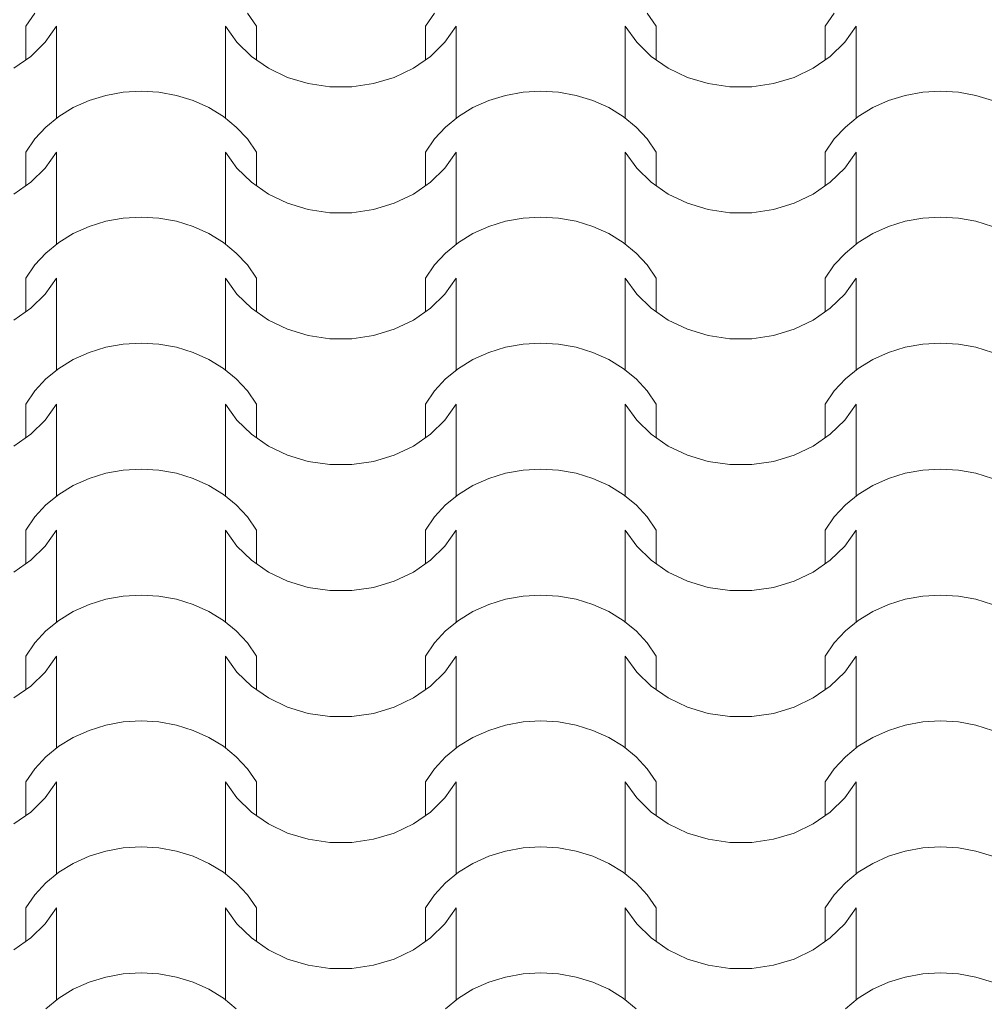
# Model space of a CAD drawing. Extents: x -631805 to -376315, y -40155 to 84873.
# Tile 244 of 256: x -488462 to -487481, y 70285 to 71286. Entities that reach past the tile are written whole.
import ezdxf

# ---------------------------------------------------------------- set-up
doc = ezdxf.new("R2010")
doc.units = 0
doc.header["$MEASUREMENT"] = 0
doc.linetypes.add('Dashed', pattern=[564.444447, 282.222223, -282.222223])
doc.layers.add('arch wypelnienia_Nr_Pióra__102', color=252, linetype='Continuous', lineweight=9)

# ---------------------------------------------------------------- blocks, each defined once
blk = doc.blocks.new('*X885')
at = {"layer": 'arch wypelnienia_Nr_Pióra__102', "linetype": 'Continuous'}
for p, q in [((-490144.6, 135765.4), (-490153.8, 135752.1)), ((-489919.2, 135752.1), (-489928.4, 135765.4)), ((-489738.2, 135765.4), (-489747.4, 135752.1)), ((-489512.8, 135752.1), (-489522, 135765.4)), ((-489331.8, 135765.4), (-489341, 135752.1)), ((-490153.8, 135717.9), (-490153.8, 135752.1)), ((-490134, 135735.8), (-490122.4, 135752.1)), ((-490122.4, 135677.7), (-490122.4, 135752.1)), ((-489950.6, 135677.7), (-489950.6, 135752.1)), ((-489950.6, 135752.1), (-489939, 135735.8)), ((-489919.2, 135717.9), (-489919.2, 135752.1)), ((-489747.4, 135717.9), (-489747.4, 135752.1)), ((-489727.6, 135735.8), (-489716, 135752.1)), ((-489716, 135677.7), (-489716, 135752.1)), ((-489544.2, 135677.7), (-489544.2, 135752.1)), ((-489544.2, 135752.1), (-489532.6, 135735.8)), ((-489512.8, 135717.9), (-489512.8, 135752.1)), ((-489341, 135717.9), (-489341, 135752.1)), ((-489321.2, 135735.8), (-489309.6, 135752.1)), ((-489309.6, 135677.7), (-489309.6, 135752.1)), ((-490148.7, 135721.4), (-490134, 135735.8)), ((-490122.4, 135658.6), (-490122.4, 135733)), ((-489950.6, 135658.6), (-489950.6, 135733)), ((-489939, 135735.8), (-489924.3, 135721.4)), ((-489742.3, 135721.4), (-489727.6, 135735.8)), ((-489716, 135658.6), (-489716, 135733)), ((-489544.2, 135658.6), (-489544.2, 135733)), ((-489532.6, 135735.8), (-489517.9, 135721.4)), ((-489335.9, 135721.4), (-489321.2, 135735.8)), ((-489309.6, 135658.6), (-489309.6, 135733)), ((-490166, 135709.4), (-490148.7, 135721.4)), ((-489924.3, 135721.4), (-489907, 135709.4)), ((-489759.6, 135709.4), (-489742.3, 135721.4)), ((-489517.9, 135721.4), (-489500.6, 135709.4)), ((-489353.2, 135709.4), (-489335.9, 135721.4)), ((-489907, 135709.4), (-489887.5, 135700.1)), ((-489779.1, 135700.1), (-489759.6, 135709.4)), ((-489500.6, 135709.4), (-489481.1, 135700.1)), ((-489372.7, 135700.1), (-489353.2, 135709.4)), ((-489887.5, 135700.1), (-489866.5, 135693.7)), ((-489800.1, 135693.7), (-489779.1, 135700.1)), ((-489481.1, 135700.1), (-489460.1, 135693.7)), ((-489393.7, 135693.7), (-489372.7, 135700.1)), ((-489866.5, 135693.7), (-489844.5, 135690.5)), ((-489844.5, 135690.5), (-489833.3, 135690.5)), ((-489833.3, 135690.5), (-489822.1, 135690.5)), ((-489822.1, 135690.5), (-489800.1, 135693.7)), ((-489460.1, 135693.7), (-489438.1, 135690.5)), ((-489438.1, 135690.5), (-489426.9, 135690.5)), ((-489426.9, 135690.5), (-489415.7, 135690.5)), ((-489415.7, 135690.5), (-489393.7, 135693.7)), ((-490072.4, 135681.7), (-490089.4, 135676.5)), ((-490054.6, 135684.9), (-490072.4, 135681.7)), ((-490036.5, 135686), (-490054.6, 135684.9)), ((-490018.4, 135684.9), (-490036.5, 135686)), ((-490000.6, 135681.7), (-490018.4, 135684.9)), ((-489983.6, 135676.5), (-490000.6, 135681.7)), ((-489666, 135681.7), (-489683, 135676.5)), ((-489648.2, 135684.9), (-489666, 135681.7)), ((-489630.1, 135686), (-489648.2, 135684.9)), ((-489612, 135684.9), (-489630.1, 135686)), ((-489594.2, 135681.7), (-489612, 135684.9)), ((-489577.2, 135676.5), (-489594.2, 135681.7)), ((-489259.6, 135681.7), (-489276.6, 135676.5)), ((-489241.8, 135684.9), (-489259.6, 135681.7)), ((-489223.7, 135686), (-489241.8, 135684.9)), ((-489205.6, 135684.9), (-489223.7, 135686)), ((-489187.8, 135681.7), (-489205.6, 135684.9)), ((-489170.8, 135676.5), (-489187.8, 135681.7)), ((-490105.5, 135669.3), (-490120.2, 135660.2)), ((-490089.4, 135676.5), (-490105.5, 135669.3)), ((-489967.5, 135669.3), (-489983.6, 135676.5)), ((-489952.8, 135660.2), (-489967.5, 135669.3)), ((-489699.1, 135669.3), (-489713.8, 135660.2)), ((-489683, 135676.5), (-489699.1, 135669.3)), ((-489561.1, 135669.3), (-489577.2, 135676.5)), ((-489546.4, 135660.2), (-489561.1, 135669.3)), ((-489292.7, 135669.3), (-489307.4, 135660.2)), ((-489276.6, 135676.5), (-489292.7, 135669.3)), ((-490120.2, 135660.2), (-490133.3, 135649.5)), ((-489939.7, 135649.5), (-489952.8, 135660.2)), ((-489713.8, 135660.2), (-489726.9, 135649.5)), ((-489533.3, 135649.5), (-489546.4, 135660.2)), ((-489307.4, 135660.2), (-489320.5, 135649.5)), ((-490133.3, 135649.5), (-490144.6, 135637.4)), ((-489928.4, 135637.4), (-489939.7, 135649.5)), ((-489726.9, 135649.5), (-489738.2, 135637.4)), ((-489522, 135637.4), (-489533.3, 135649.5)), ((-489320.5, 135649.5), (-489331.8, 135637.4)), ((-490144.6, 135637.4), (-490153.8, 135624)), ((-489919.2, 135624), (-489928.4, 135637.4)), ((-489738.2, 135637.4), (-489747.4, 135624)), ((-489512.8, 135624), (-489522, 135637.4)), ((-489331.8, 135637.4), (-489341, 135624)), ((-490153.8, 135589.8), (-490153.8, 135624)), ((-490134, 135607.7), (-490122.4, 135624)), ((-490122.4, 135549.6), (-490122.4, 135624)), ((-489950.6, 135549.6), (-489950.6, 135624)), ((-489950.6, 135624), (-489939, 135607.7)), ((-489919.2, 135589.8), (-489919.2, 135624)), ((-489747.4, 135589.8), (-489747.4, 135624)), ((-489727.6, 135607.7), (-489716, 135624)), ((-489716, 135549.6), (-489716, 135624)), ((-489544.2, 135549.6), (-489544.2, 135624)), ((-489544.2, 135624), (-489532.6, 135607.7)), ((-489512.8, 135589.8), (-489512.8, 135624)), ((-489341, 135589.8), (-489341, 135624)), ((-489321.2, 135607.7), (-489309.6, 135624)), ((-489309.6, 135549.6), (-489309.6, 135624)), ((-490148.7, 135593.4), (-490134, 135607.7)), ((-490122.4, 135530.6), (-490122.4, 135604.9)), ((-489950.6, 135530.6), (-489950.6, 135604.9)), ((-489939, 135607.7), (-489924.3, 135593.4)), ((-489742.3, 135593.4), (-489727.6, 135607.7)), ((-489716, 135530.6), (-489716, 135604.9)), ((-489544.2, 135530.6), (-489544.2, 135604.9)), ((-489532.6, 135607.7), (-489517.9, 135593.4)), ((-489335.9, 135593.4), (-489321.2, 135607.7)), ((-489309.6, 135530.6), (-489309.6, 135604.9)), ((-490166, 135581.4), (-490148.7, 135593.4)), ((-489924.3, 135593.4), (-489907, 135581.4)), ((-489759.6, 135581.4), (-489742.3, 135593.4)), ((-489517.9, 135593.4), (-489500.6, 135581.4)), ((-489353.2, 135581.4), (-489335.9, 135593.4)), ((-489907, 135581.4), (-489887.5, 135572)), ((-489779.1, 135572), (-489759.6, 135581.4)), ((-489500.6, 135581.4), (-489481.1, 135572)), ((-489372.7, 135572), (-489353.2, 135581.4)), ((-489887.5, 135572), (-489866.5, 135565.6)), ((-489800.1, 135565.6), (-489779.1, 135572)), ((-489481.1, 135572), (-489460.1, 135565.6)), ((-489393.7, 135565.6), (-489372.7, 135572)), ((-490036.5, 135557.9), (-490054.6, 135556.9)), ((-490018.4, 135556.9), (-490036.5, 135557.9)), ((-489866.5, 135565.6), (-489844.5, 135562.4)), ((-489844.5, 135562.4), (-489833.3, 135562.4)), ((-489833.3, 135562.4), (-489822.1, 135562.4)), ((-489822.1, 135562.4), (-489800.1, 135565.6)), ((-489630.1, 135557.9), (-489648.2, 135556.9)), ((-489612, 135556.9), (-489630.1, 135557.9)), ((-489460.1, 135565.6), (-489438.1, 135562.4)), ((-489438.1, 135562.4), (-489426.9, 135562.4)), ((-489426.9, 135562.4), (-489415.7, 135562.4)), ((-489415.7, 135562.4), (-489393.7, 135565.6)), ((-489223.7, 135557.9), (-489241.8, 135556.9)), ((-489205.6, 135556.9), (-489223.7, 135557.9)), ((-490089.4, 135548.4), (-490105.5, 135541.2)), ((-490072.4, 135553.7), (-490089.4, 135548.4)), ((-490054.6, 135556.9), (-490072.4, 135553.7)), ((-490000.6, 135553.7), (-490018.4, 135556.9)), ((-489983.6, 135548.4), (-490000.6, 135553.7)), ((-489967.5, 135541.2), (-489983.6, 135548.4)), ((-489683, 135548.4), (-489699.1, 135541.2)), ((-489666, 135553.7), (-489683, 135548.4)), ((-489648.2, 135556.9), (-489666, 135553.7)), ((-489594.2, 135553.7), (-489612, 135556.9)), ((-489577.2, 135548.4), (-489594.2, 135553.7)), ((-489561.1, 135541.2), (-489577.2, 135548.4)), ((-489276.6, 135548.4), (-489292.7, 135541.2)), ((-489259.6, 135553.7), (-489276.6, 135548.4)), ((-489241.8, 135556.9), (-489259.6, 135553.7)), ((-489187.8, 135553.7), (-489205.6, 135556.9)), ((-489170.8, 135548.4), (-489187.8, 135553.7)), ((-490105.5, 135541.2), (-490120.2, 135532.1)), ((-489952.8, 135532.1), (-489967.5, 135541.2)), ((-489699.1, 135541.2), (-489713.8, 135532.1)), ((-489546.4, 135532.1), (-489561.1, 135541.2)), ((-489292.7, 135541.2), (-489307.4, 135532.1)), ((-490120.2, 135532.1), (-490133.3, 135521.4)), ((-489939.7, 135521.4), (-489952.8, 135532.1)), ((-489713.8, 135532.1), (-489726.9, 135521.4)), ((-489533.3, 135521.4), (-489546.4, 135532.1)), ((-489307.4, 135532.1), (-489320.5, 135521.4)), ((-490133.3, 135521.4), (-490144.6, 135509.3)), ((-489928.4, 135509.3), (-489939.7, 135521.4)), ((-489726.9, 135521.4), (-489738.2, 135509.3)), ((-489522, 135509.3), (-489533.3, 135521.4)), ((-489320.5, 135521.4), (-489331.8, 135509.3)), ((-490144.6, 135509.3), (-490153.8, 135495.9)), ((-489919.2, 135495.9), (-489928.4, 135509.3)), ((-489738.2, 135509.3), (-489747.4, 135495.9)), ((-489512.8, 135495.9), (-489522, 135509.3)), ((-489331.8, 135509.3), (-489341, 135495.9)), ((-490153.8, 135461.7), (-490153.8, 135495.9)), ((-490134, 135479.7), (-490122.4, 135495.9)), ((-490122.4, 135421.6), (-490122.4, 135495.9)), ((-489950.6, 135421.6), (-489950.6, 135495.9)), ((-489950.6, 135495.9), (-489939, 135479.7)), ((-489919.2, 135461.7), (-489919.2, 135495.9)), ((-489747.4, 135461.7), (-489747.4, 135495.9)), ((-489727.6, 135479.7), (-489716, 135495.9)), ((-489716, 135421.6), (-489716, 135495.9)), ((-489544.2, 135421.6), (-489544.2, 135495.9)), ((-489544.2, 135495.9), (-489532.6, 135479.7)), ((-489512.8, 135461.7), (-489512.8, 135495.9)), ((-489341, 135461.7), (-489341, 135495.9)), ((-489321.2, 135479.7), (-489309.6, 135495.9)), ((-489309.6, 135421.6), (-489309.6, 135495.9)), ((-490148.7, 135465.3), (-490134, 135479.7)), ((-489939, 135479.7), (-489924.3, 135465.3)), ((-489742.3, 135465.3), (-489727.6, 135479.7)), ((-489532.6, 135479.7), (-489517.9, 135465.3)), ((-489335.9, 135465.3), (-489321.2, 135479.7)), ((-490122.4, 135402.5), (-490122.4, 135476.9)), ((-489950.6, 135402.5), (-489950.6, 135476.9)), ((-489716, 135402.5), (-489716, 135476.9)), ((-489544.2, 135402.5), (-489544.2, 135476.9)), ((-489309.6, 135402.5), (-489309.6, 135476.9)), ((-490166, 135453.3), (-490148.7, 135465.3)), ((-489924.3, 135465.3), (-489907, 135453.3)), ((-489759.6, 135453.3), (-489742.3, 135465.3)), ((-489517.9, 135465.3), (-489500.6, 135453.3)), ((-489353.2, 135453.3), (-489335.9, 135465.3)), ((-489907, 135453.3), (-489887.5, 135443.9)), ((-489779.1, 135443.9), (-489759.6, 135453.3)), ((-489500.6, 135453.3), (-489481.1, 135443.9)), ((-489372.7, 135443.9), (-489353.2, 135453.3)), ((-489887.5, 135443.9), (-489866.5, 135437.6)), ((-489800.1, 135437.6), (-489779.1, 135443.9)), ((-489481.1, 135443.9), (-489460.1, 135437.6)), ((-489393.7, 135437.6), (-489372.7, 135443.9)), ((-490054.6, 135428.8), (-490072.4, 135425.6)), ((-490036.5, 135429.9), (-490054.6, 135428.8)), ((-490018.4, 135428.8), (-490036.5, 135429.9)), ((-490000.6, 135425.6), (-490018.4, 135428.8)), ((-489866.5, 135437.6), (-489844.5, 135434.3)), ((-489844.5, 135434.3), (-489833.3, 135434.3)), ((-489833.3, 135434.3), (-489822.1, 135434.3)), ((-489822.1, 135434.3), (-489800.1, 135437.6)), ((-489648.2, 135428.8), (-489666, 135425.6)), ((-489630.1, 135429.9), (-489648.2, 135428.8)), ((-489612, 135428.8), (-489630.1, 135429.9)), ((-489594.2, 135425.6), (-489612, 135428.8)), ((-489460.1, 135437.6), (-489438.1, 135434.3)), ((-489438.1, 135434.3), (-489426.9, 135434.3)), ((-489426.9, 135434.3), (-489415.7, 135434.3)), ((-489415.7, 135434.3), (-489393.7, 135437.6)), ((-489241.8, 135428.8), (-489259.6, 135425.6)), ((-489223.7, 135429.9), (-489241.8, 135428.8)), ((-489205.6, 135428.8), (-489223.7, 135429.9)), ((-489187.8, 135425.6), (-489205.6, 135428.8)), ((-490089.4, 135420.3), (-490105.5, 135413.1)), ((-490072.4, 135425.6), (-490089.4, 135420.3)), ((-489983.6, 135420.3), (-490000.6, 135425.6)), ((-489967.5, 135413.1), (-489983.6, 135420.3)), ((-489683, 135420.3), (-489699.1, 135413.1)), ((-489666, 135425.6), (-489683, 135420.3)), ((-489577.2, 135420.3), (-489594.2, 135425.6)), ((-489561.1, 135413.1), (-489577.2, 135420.3)), ((-489276.6, 135420.3), (-489292.7, 135413.1)), ((-489259.6, 135425.6), (-489276.6, 135420.3)), ((-489170.8, 135420.3), (-489187.8, 135425.6)), ((-490105.5, 135413.1), (-490120.2, 135404.1)), ((-489952.8, 135404.1), (-489967.5, 135413.1)), ((-489699.1, 135413.1), (-489713.8, 135404.1)), ((-489546.4, 135404.1), (-489561.1, 135413.1)), ((-489292.7, 135413.1), (-489307.4, 135404.1)), ((-490120.2, 135404.1), (-490133.3, 135393.4)), ((-489939.7, 135393.4), (-489952.8, 135404.1)), ((-489713.8, 135404.1), (-489726.9, 135393.4)), ((-489533.3, 135393.4), (-489546.4, 135404.1)), ((-489307.4, 135404.1), (-489320.5, 135393.4)), ((-490133.3, 135393.4), (-490144.6, 135381.2)), ((-489928.4, 135381.2), (-489939.7, 135393.4)), ((-489726.9, 135393.4), (-489738.2, 135381.2)), ((-489522, 135381.2), (-489533.3, 135393.4)), ((-489320.5, 135393.4), (-489331.8, 135381.2)), ((-490144.6, 135381.2), (-490153.8, 135367.9)), ((-489919.2, 135367.9), (-489928.4, 135381.2)), ((-489738.2, 135381.2), (-489747.4, 135367.9)), ((-489512.8, 135367.9), (-489522, 135381.2)), ((-489331.8, 135381.2), (-489341, 135367.9)), ((-490153.8, 135333.7), (-490153.8, 135367.9)), ((-490134, 135351.6), (-490122.4, 135367.9)), ((-490122.4, 135293.5), (-490122.4, 135367.9)), ((-489950.6, 135293.5), (-489950.6, 135367.9)), ((-489950.6, 135367.9), (-489939, 135351.6)), ((-489919.2, 135333.7), (-489919.2, 135367.9)), ((-489747.4, 135333.7), (-489747.4, 135367.9)), ((-489727.6, 135351.6), (-489716, 135367.9)), ((-489716, 135293.5), (-489716, 135367.9)), ((-489544.2, 135293.5), (-489544.2, 135367.9)), ((-489544.2, 135367.9), (-489532.6, 135351.6)), ((-489512.8, 135333.7), (-489512.8, 135367.9)), ((-489341, 135333.7), (-489341, 135367.9)), ((-489321.2, 135351.6), (-489309.6, 135367.9)), ((-489309.6, 135293.5), (-489309.6, 135367.9)), ((-490148.7, 135337.2), (-490134, 135351.6)), ((-490122.4, 135274.4), (-490122.4, 135348.8)), ((-489950.6, 135274.4), (-489950.6, 135348.8)), ((-489939, 135351.6), (-489924.3, 135337.2)), ((-489742.3, 135337.2), (-489727.6, 135351.6)), ((-489716, 135274.4), (-489716, 135348.8)), ((-489544.2, 135274.4), (-489544.2, 135348.8)), ((-489532.6, 135351.6), (-489517.9, 135337.2)), ((-489335.9, 135337.2), (-489321.2, 135351.6)), ((-489309.6, 135274.4), (-489309.6, 135348.8)), ((-490166, 135325.2), (-490148.7, 135337.2)), ((-489924.3, 135337.2), (-489907, 135325.2)), ((-489759.6, 135325.2), (-489742.3, 135337.2)), ((-489517.9, 135337.2), (-489500.6, 135325.2)), ((-489353.2, 135325.2), (-489335.9, 135337.2)), ((-489907, 135325.2), (-489887.5, 135315.9)), ((-489779.1, 135315.9), (-489759.6, 135325.2)), ((-489500.6, 135325.2), (-489481.1, 135315.9)), ((-489372.7, 135315.9), (-489353.2, 135325.2)), ((-489887.5, 135315.9), (-489866.5, 135309.5)), ((-489866.5, 135309.5), (-489844.5, 135306.3)), ((-489822.1, 135306.3), (-489800.1, 135309.5)), ((-489800.1, 135309.5), (-489779.1, 135315.9)), ((-489481.1, 135315.9), (-489460.1, 135309.5)), ((-489460.1, 135309.5), (-489438.1, 135306.3)), ((-489415.7, 135306.3), (-489393.7, 135309.5)), ((-489393.7, 135309.5), (-489372.7, 135315.9)), ((-490054.6, 135300.7), (-490072.4, 135297.5)), ((-490036.5, 135301.8), (-490054.6, 135300.7)), ((-490018.4, 135300.7), (-490036.5, 135301.8)), ((-490000.6, 135297.5), (-490018.4, 135300.7)), ((-489844.5, 135306.3), (-489833.3, 135306.3)), ((-489833.3, 135306.3), (-489822.1, 135306.3)), ((-489648.2, 135300.7), (-489666, 135297.5)), ((-489630.1, 135301.8), (-489648.2, 135300.7)), ((-489612, 135300.7), (-489630.1, 135301.8)), ((-489594.2, 135297.5), (-489612, 135300.7)), ((-489438.1, 135306.3), (-489426.9, 135306.3)), ((-489426.9, 135306.3), (-489415.7, 135306.3)), ((-489241.8, 135300.7), (-489259.6, 135297.5)), ((-489223.7, 135301.8), (-489241.8, 135300.7)), ((-489205.6, 135300.7), (-489223.7, 135301.8)), ((-489187.8, 135297.5), (-489205.6, 135300.7)), ((-490089.4, 135292.3), (-490105.5, 135285)), ((-490072.4, 135297.5), (-490089.4, 135292.3)), ((-489983.6, 135292.3), (-490000.6, 135297.5)), ((-489967.5, 135285), (-489983.6, 135292.3)), ((-489683, 135292.3), (-489699.1, 135285)), ((-489666, 135297.5), (-489683, 135292.3)), ((-489577.2, 135292.3), (-489594.2, 135297.5)), ((-489561.1, 135285), (-489577.2, 135292.3)), ((-489276.6, 135292.3), (-489292.7, 135285)), ((-489259.6, 135297.5), (-489276.6, 135292.3)), ((-489170.8, 135292.3), (-489187.8, 135297.5)), ((-490105.5, 135285), (-490120.2, 135276)), ((-489952.8, 135276), (-489967.5, 135285)), ((-489699.1, 135285), (-489713.8, 135276)), ((-489546.4, 135276), (-489561.1, 135285)), ((-489292.7, 135285), (-489307.4, 135276)), ((-490120.2, 135276), (-490133.3, 135265.3)), ((-489939.7, 135265.3), (-489952.8, 135276)), ((-489713.8, 135276), (-489726.9, 135265.3)), ((-489533.3, 135265.3), (-489546.4, 135276)), ((-489307.4, 135276), (-489320.5, 135265.3)), ((-490133.3, 135265.3), (-490144.6, 135253.2)), ((-489928.4, 135253.2), (-489939.7, 135265.3)), ((-489726.9, 135265.3), (-489738.2, 135253.2)), ((-489522, 135253.2), (-489533.3, 135265.3)), ((-489320.5, 135265.3), (-489331.8, 135253.2)), ((-490144.6, 135253.2), (-490153.8, 135239.8)), ((-489919.2, 135239.8), (-489928.4, 135253.2)), ((-489738.2, 135253.2), (-489747.4, 135239.8)), ((-489512.8, 135239.8), (-489522, 135253.2)), ((-489331.8, 135253.2), (-489341, 135239.8)), ((-490153.8, 135205.6), (-490153.8, 135239.8)), ((-490134, 135223.5), (-490122.4, 135239.8)), ((-490122.4, 135165.4), (-490122.4, 135239.8)), ((-489950.6, 135165.4), (-489950.6, 135239.8)), ((-489950.6, 135239.8), (-489939, 135223.5)), ((-489919.2, 135205.6), (-489919.2, 135239.8)), ((-489747.4, 135205.6), (-489747.4, 135239.8)), ((-489727.6, 135223.5), (-489716, 135239.8)), ((-489716, 135165.4), (-489716, 135239.8)), ((-489544.2, 135165.4), (-489544.2, 135239.8)), ((-489544.2, 135239.8), (-489532.6, 135223.5)), ((-489512.8, 135205.6), (-489512.8, 135239.8)), ((-489341, 135205.6), (-489341, 135239.8)), ((-489321.2, 135223.5), (-489309.6, 135239.8)), ((-489309.6, 135165.4), (-489309.6, 135239.8)), ((-490148.7, 135209.2), (-490134, 135223.5)), ((-490122.4, 135146.4), (-490122.4, 135220.7)), ((-489950.6, 135146.4), (-489950.6, 135220.7)), ((-489939, 135223.5), (-489924.3, 135209.2)), ((-489742.3, 135209.2), (-489727.6, 135223.5)), ((-489716, 135146.4), (-489716, 135220.7)), ((-489544.2, 135146.4), (-489544.2, 135220.7)), ((-489532.6, 135223.5), (-489517.9, 135209.2)), ((-489335.9, 135209.2), (-489321.2, 135223.5)), ((-489309.6, 135146.4), (-489309.6, 135220.7)), ((-490166, 135197.1), (-490148.7, 135209.2)), ((-489924.3, 135209.2), (-489907, 135197.1)), ((-489759.6, 135197.1), (-489742.3, 135209.2)), ((-489517.9, 135209.2), (-489500.6, 135197.1)), ((-489353.2, 135197.1), (-489335.9, 135209.2)), ((-489907, 135197.1), (-489887.5, 135187.8)), ((-489887.5, 135187.8), (-489866.5, 135181.4)), ((-489800.1, 135181.4), (-489779.1, 135187.8)), ((-489779.1, 135187.8), (-489759.6, 135197.1)), ((-489500.6, 135197.1), (-489481.1, 135187.8)), ((-489481.1, 135187.8), (-489460.1, 135181.4)), ((-489393.7, 135181.4), (-489372.7, 135187.8)), ((-489372.7, 135187.8), (-489353.2, 135197.1)), ((-489866.5, 135181.4), (-489844.5, 135178.2)), ((-489844.5, 135178.2), (-489833.3, 135178.2)), ((-489833.3, 135178.2), (-489822.1, 135178.2)), ((-489822.1, 135178.2), (-489800.1, 135181.4)), ((-489460.1, 135181.4), (-489438.1, 135178.2)), ((-489438.1, 135178.2), (-489426.9, 135178.2)), ((-489426.9, 135178.2), (-489415.7, 135178.2)), ((-489415.7, 135178.2), (-489393.7, 135181.4)), ((-490072.4, 135169.5), (-490089.4, 135164.2)), ((-490054.6, 135172.7), (-490072.4, 135169.5)), ((-490036.5, 135173.7), (-490054.6, 135172.7)), ((-490018.4, 135172.7), (-490036.5, 135173.7)), ((-490000.6, 135169.5), (-490018.4, 135172.7)), ((-489983.6, 135164.2), (-490000.6, 135169.5)), ((-489666, 135169.5), (-489683, 135164.2)), ((-489648.2, 135172.7), (-489666, 135169.5)), ((-489630.1, 135173.7), (-489648.2, 135172.7)), ((-489612, 135172.7), (-489630.1, 135173.7)), ((-489594.2, 135169.5), (-489612, 135172.7)), ((-489577.2, 135164.2), (-489594.2, 135169.5)), ((-489259.6, 135169.5), (-489276.6, 135164.2)), ((-489241.8, 135172.7), (-489259.6, 135169.5)), ((-489223.7, 135173.7), (-489241.8, 135172.7)), ((-489205.6, 135172.7), (-489223.7, 135173.7)), ((-489187.8, 135169.5), (-489205.6, 135172.7)), ((-489170.8, 135164.2), (-489187.8, 135169.5)), ((-490089.4, 135164.2), (-490105.5, 135157)), ((-489967.5, 135157), (-489983.6, 135164.2)), ((-489683, 135164.2), (-489699.1, 135157)), ((-489561.1, 135157), (-489577.2, 135164.2)), ((-489276.6, 135164.2), (-489292.7, 135157)), ((-490120.2, 135147.9), (-490133.3, 135137.2)), ((-490105.5, 135157), (-490120.2, 135147.9)), ((-489952.8, 135147.9), (-489967.5, 135157)), ((-489939.7, 135137.2), (-489952.8, 135147.9)), ((-489713.8, 135147.9), (-489726.9, 135137.2)), ((-489699.1, 135157), (-489713.8, 135147.9)), ((-489546.4, 135147.9), (-489561.1, 135157)), ((-489533.3, 135137.2), (-489546.4, 135147.9)), ((-489307.4, 135147.9), (-489320.5, 135137.2)), ((-489292.7, 135157), (-489307.4, 135147.9)), ((-490133.3, 135137.2), (-490144.6, 135125.1)), ((-489928.4, 135125.1), (-489939.7, 135137.2)), ((-489726.9, 135137.2), (-489738.2, 135125.1)), ((-489522, 135125.1), (-489533.3, 135137.2)), ((-489320.5, 135137.2), (-489331.8, 135125.1)), ((-490144.6, 135125.1), (-490153.8, 135111.7)), ((-489919.2, 135111.7), (-489928.4, 135125.1)), ((-489738.2, 135125.1), (-489747.4, 135111.7)), ((-489512.8, 135111.7), (-489522, 135125.1)), ((-489331.8, 135125.1), (-489341, 135111.7)), ((-490153.8, 135077.5), (-490153.8, 135111.7)), ((-490134, 135095.4), (-490122.4, 135111.7)), ((-490122.4, 135037.4), (-490122.4, 135111.7)), ((-489950.6, 135037.4), (-489950.6, 135111.7)), ((-489950.6, 135111.7), (-489939, 135095.4)), ((-489919.2, 135077.5), (-489919.2, 135111.7)), ((-489747.4, 135077.5), (-489747.4, 135111.7)), ((-489727.6, 135095.4), (-489716, 135111.7)), ((-489716, 135037.4), (-489716, 135111.7)), ((-489544.2, 135037.4), (-489544.2, 135111.7)), ((-489544.2, 135111.7), (-489532.6, 135095.4)), ((-489512.8, 135077.5), (-489512.8, 135111.7)), ((-489341, 135077.5), (-489341, 135111.7)), ((-489321.2, 135095.4), (-489309.6, 135111.7)), ((-489309.6, 135037.4), (-489309.6, 135111.7)), ((-490148.7, 135081.1), (-490134, 135095.4)), ((-490122.4, 135018.3), (-490122.4, 135092.7)), ((-489950.6, 135018.3), (-489950.6, 135092.7)), ((-489939, 135095.4), (-489924.3, 135081.1)), ((-489742.3, 135081.1), (-489727.6, 135095.4)), ((-489716, 135018.3), (-489716, 135092.7)), ((-489544.2, 135018.3), (-489544.2, 135092.7)), ((-489532.6, 135095.4), (-489517.9, 135081.1)), ((-489335.9, 135081.1), (-489321.2, 135095.4)), ((-489309.6, 135018.3), (-489309.6, 135092.7)), ((-490166, 135069.1), (-490148.7, 135081.1)), ((-489924.3, 135081.1), (-489907, 135069.1)), ((-489759.6, 135069.1), (-489742.3, 135081.1)), ((-489517.9, 135081.1), (-489500.6, 135069.1)), ((-489353.2, 135069.1), (-489335.9, 135081.1)), ((-489907, 135069.1), (-489887.5, 135059.7)), ((-489779.1, 135059.7), (-489759.6, 135069.1)), ((-489500.6, 135069.1), (-489481.1, 135059.7)), ((-489372.7, 135059.7), (-489353.2, 135069.1)), ((-489887.5, 135059.7), (-489866.5, 135053.4)), ((-489800.1, 135053.4), (-489779.1, 135059.7)), ((-489481.1, 135059.7), (-489460.1, 135053.4)), ((-489393.7, 135053.4), (-489372.7, 135059.7)), ((-489866.5, 135053.4), (-489844.5, 135050.1)), ((-489844.5, 135050.1), (-489833.3, 135050.1)), ((-489833.3, 135050.1), (-489822.1, 135050.1)), ((-489822.1, 135050.1), (-489800.1, 135053.4)), ((-489460.1, 135053.4), (-489438.1, 135050.1)), ((-489438.1, 135050.1), (-489426.9, 135050.1)), ((-489426.9, 135050.1), (-489415.7, 135050.1)), ((-489415.7, 135050.1), (-489393.7, 135053.4)), ((-490072.4, 135041.4), (-490089.4, 135036.1)), ((-490054.6, 135044.6), (-490072.4, 135041.4)), ((-490036.5, 135045.7), (-490054.6, 135044.6)), ((-490018.4, 135044.6), (-490036.5, 135045.7)), ((-490000.6, 135041.4), (-490018.4, 135044.6)), ((-489983.6, 135036.1), (-490000.6, 135041.4)), ((-489666, 135041.4), (-489683, 135036.1)), ((-489648.2, 135044.6), (-489666, 135041.4)), ((-489630.1, 135045.7), (-489648.2, 135044.6)), ((-489612, 135044.6), (-489630.1, 135045.7)), ((-489594.2, 135041.4), (-489612, 135044.6)), ((-489577.2, 135036.1), (-489594.2, 135041.4)), ((-489259.6, 135041.4), (-489276.6, 135036.1)), ((-489241.8, 135044.6), (-489259.6, 135041.4)), ((-489223.7, 135045.7), (-489241.8, 135044.6)), ((-489205.6, 135044.6), (-489223.7, 135045.7)), ((-489187.8, 135041.4), (-489205.6, 135044.6)), ((-489170.8, 135036.1), (-489187.8, 135041.4)), ((-490105.5, 135028.9), (-490120.2, 135019.9)), ((-490089.4, 135036.1), (-490105.5, 135028.9)), ((-489967.5, 135028.9), (-489983.6, 135036.1)), ((-489952.8, 135019.9), (-489967.5, 135028.9)), ((-489699.1, 135028.9), (-489713.8, 135019.9)), ((-489683, 135036.1), (-489699.1, 135028.9)), ((-489561.1, 135028.9), (-489577.2, 135036.1)), ((-489546.4, 135019.9), (-489561.1, 135028.9)), ((-489292.7, 135028.9), (-489307.4, 135019.9)), ((-489276.6, 135036.1), (-489292.7, 135028.9)), ((-490120.2, 135019.9), (-490133.3, 135009.2)), ((-489939.7, 135009.2), (-489952.8, 135019.9)), ((-489713.8, 135019.9), (-489726.9, 135009.2)), ((-489533.3, 135009.2), (-489546.4, 135019.9)), ((-489307.4, 135019.9), (-489320.5, 135009.2)), ((-490133.3, 135009.2), (-490144.6, 134997)), ((-489928.4, 134997), (-489939.7, 135009.2)), ((-489726.9, 135009.2), (-489738.2, 134997)), ((-489522, 134997), (-489533.3, 135009.2)), ((-489320.5, 135009.2), (-489331.8, 134997)), ((-490144.6, 134997), (-490153.8, 134983.7)), ((-489919.2, 134983.7), (-489928.4, 134997)), ((-489738.2, 134997), (-489747.4, 134983.7)), ((-489512.8, 134983.7), (-489522, 134997)), ((-489331.8, 134997), (-489341, 134983.7)), ((-490153.8, 134949.5), (-490153.8, 134983.7)), ((-490134, 134967.4), (-490122.4, 134983.7)), ((-490122.4, 134909.3), (-490122.4, 134983.7)), ((-489950.6, 134909.3), (-489950.6, 134983.7)), ((-489950.6, 134983.7), (-489939, 134967.4)), ((-489919.2, 134949.5), (-489919.2, 134983.7)), ((-489747.4, 134949.5), (-489747.4, 134983.7)), ((-489727.6, 134967.4), (-489716, 134983.7)), ((-489716, 134909.3), (-489716, 134983.7)), ((-489544.2, 134909.3), (-489544.2, 134983.7)), ((-489544.2, 134983.7), (-489532.6, 134967.4)), ((-489512.8, 134949.5), (-489512.8, 134983.7)), ((-489341, 134949.5), (-489341, 134983.7)), ((-489321.2, 134967.4), (-489309.6, 134983.7)), ((-489309.6, 134909.3), (-489309.6, 134983.7)), ((-490148.7, 134953), (-490134, 134967.4)), ((-489939, 134967.4), (-489924.3, 134953)), ((-489742.3, 134953), (-489727.6, 134967.4)), ((-489532.6, 134967.4), (-489517.9, 134953)), ((-489335.9, 134953), (-489321.2, 134967.4)), ((-490122.4, 134890.2), (-490122.4, 134964.6)), ((-489950.6, 134890.2), (-489950.6, 134964.6)), ((-489716, 134890.2), (-489716, 134964.6)), ((-489544.2, 134890.2), (-489544.2, 134964.6)), ((-489309.6, 134890.2), (-489309.6, 134964.6)), ((-490166, 134941), (-490148.7, 134953)), ((-489924.3, 134953), (-489907, 134941)), ((-489759.6, 134941), (-489742.3, 134953)), ((-489517.9, 134953), (-489500.6, 134941)), ((-489353.2, 134941), (-489335.9, 134953)), ((-489907, 134941), (-489887.5, 134931.7)), ((-489779.1, 134931.7), (-489759.6, 134941)), ((-489500.6, 134941), (-489481.1, 134931.7)), ((-489372.7, 134931.7), (-489353.2, 134941)), ((-489887.5, 134931.7), (-489866.5, 134925.3)), ((-489800.1, 134925.3), (-489779.1, 134931.7)), ((-489481.1, 134931.7), (-489460.1, 134925.3)), ((-489393.7, 134925.3), (-489372.7, 134931.7)), ((-490036.5, 134917.6), (-490054.6, 134916.5)), ((-490018.4, 134916.5), (-490036.5, 134917.6)), ((-489866.5, 134925.3), (-489844.5, 134922.1)), ((-489844.5, 134922.1), (-489833.3, 134922.1)), ((-489833.3, 134922.1), (-489822.1, 134922.1)), ((-489822.1, 134922.1), (-489800.1, 134925.3)), ((-489630.1, 134917.6), (-489648.2, 134916.5)), ((-489612, 134916.5), (-489630.1, 134917.6)), ((-489460.1, 134925.3), (-489438.1, 134922.1)), ((-489438.1, 134922.1), (-489426.9, 134922.1)), ((-489426.9, 134922.1), (-489415.7, 134922.1)), ((-489415.7, 134922.1), (-489393.7, 134925.3)), ((-489223.7, 134917.6), (-489241.8, 134916.5)), ((-489205.6, 134916.5), (-489223.7, 134917.6)), ((-490089.4, 134908.1), (-490105.5, 134900.8)), ((-490072.4, 134913.3), (-490089.4, 134908.1)), ((-490054.6, 134916.5), (-490072.4, 134913.3)), ((-490000.6, 134913.3), (-490018.4, 134916.5)), ((-489983.6, 134908.1), (-490000.6, 134913.3)), ((-489967.5, 134900.8), (-489983.6, 134908.1)), ((-489683, 134908.1), (-489699.1, 134900.8)), ((-489666, 134913.3), (-489683, 134908.1)), ((-489648.2, 134916.5), (-489666, 134913.3)), ((-489594.2, 134913.3), (-489612, 134916.5)), ((-489577.2, 134908.1), (-489594.2, 134913.3)), ((-489561.1, 134900.8), (-489577.2, 134908.1)), ((-489276.6, 134908.1), (-489292.7, 134900.8)), ((-489259.6, 134913.3), (-489276.6, 134908.1)), ((-489241.8, 134916.5), (-489259.6, 134913.3)), ((-489187.8, 134913.3), (-489205.6, 134916.5)), ((-489170.8, 134908.1), (-489187.8, 134913.3)), ((-490105.5, 134900.8), (-490120.2, 134891.8)), ((-489952.8, 134891.8), (-489967.5, 134900.8)), ((-489699.1, 134900.8), (-489713.8, 134891.8)), ((-489546.4, 134891.8), (-489561.1, 134900.8)), ((-489292.7, 134900.8), (-489307.4, 134891.8)), ((-490120.2, 134891.8), (-490133.3, 134881.1)), ((-489939.7, 134881.1), (-489952.8, 134891.8)), ((-489713.8, 134891.8), (-489726.9, 134881.1)), ((-489533.3, 134881.1), (-489546.4, 134891.8)), ((-489307.4, 134891.8), (-489320.5, 134881.1)), ((-490133.3, 134881.1), (-490144.6, 134868.9)), ((-489928.4, 134868.9), (-489939.7, 134881.1)), ((-489726.9, 134881.1), (-489738.2, 134868.9)), ((-489522, 134868.9), (-489533.3, 134881.1)), ((-489320.5, 134881.1), (-489331.8, 134868.9)), ((-490144.6, 134868.9), (-490153.8, 134855.6)), ((-489919.2, 134855.6), (-489928.4, 134868.9)), ((-489738.2, 134868.9), (-489747.4, 134855.6)), ((-489512.8, 134855.6), (-489522, 134868.9)), ((-489331.8, 134868.9), (-489341, 134855.6)), ((-490153.8, 134821.4), (-490153.8, 134855.6)), ((-490134, 134839.3), (-490122.4, 134855.6)), ((-490122.4, 134781.2), (-490122.4, 134855.6)), ((-489950.6, 134781.2), (-489950.6, 134855.6)), ((-489950.6, 134855.6), (-489939, 134839.3)), ((-489919.2, 134821.4), (-489919.2, 134855.6)), ((-489747.4, 134821.4), (-489747.4, 134855.6)), ((-489727.6, 134839.3), (-489716, 134855.6)), ((-489716, 134781.2), (-489716, 134855.6)), ((-489544.2, 134781.2), (-489544.2, 134855.6)), ((-489544.2, 134855.6), (-489532.6, 134839.3)), ((-489512.8, 134821.4), (-489512.8, 134855.6)), ((-489341, 134821.4), (-489341, 134855.6)), ((-489321.2, 134839.3), (-489309.6, 134855.6)), ((-489309.6, 134781.2), (-489309.6, 134855.6)), ((-490148.7, 134825), (-490134, 134839.3)), ((-489939, 134839.3), (-489924.3, 134825)), ((-489742.3, 134825), (-489727.6, 134839.3)), ((-489532.6, 134839.3), (-489517.9, 134825)), ((-489335.9, 134825), (-489321.2, 134839.3)), ((-490122.4, 134762.2), (-490122.4, 134836.5)), ((-489950.6, 134762.2), (-489950.6, 134836.5)), ((-489716, 134762.2), (-489716, 134836.5)), ((-489544.2, 134762.2), (-489544.2, 134836.5)), ((-489309.6, 134762.2), (-489309.6, 134836.5)), ((-490166, 134812.9), (-490148.7, 134825)), ((-489924.3, 134825), (-489907, 134812.9)), ((-489759.6, 134812.9), (-489742.3, 134825)), ((-489517.9, 134825), (-489500.6, 134812.9)), ((-489353.2, 134812.9), (-489335.9, 134825)), ((-489907, 134812.9), (-489887.5, 134803.6)), ((-489779.1, 134803.6), (-489759.6, 134812.9)), ((-489500.6, 134812.9), (-489481.1, 134803.6)), ((-489372.7, 134803.6), (-489353.2, 134812.9)), ((-489887.5, 134803.6), (-489866.5, 134797.2)), ((-489866.5, 134797.2), (-489844.5, 134794)), ((-489822.1, 134794), (-489800.1, 134797.2)), ((-489800.1, 134797.2), (-489779.1, 134803.6)), ((-489481.1, 134803.6), (-489460.1, 134797.2)), ((-489460.1, 134797.2), (-489438.1, 134794)), ((-489415.7, 134794), (-489393.7, 134797.2)), ((-489393.7, 134797.2), (-489372.7, 134803.6)), ((-490054.6, 134788.5), (-490072.4, 134785.3)), ((-490036.5, 134789.5), (-490054.6, 134788.5)), ((-490018.4, 134788.5), (-490036.5, 134789.5)), ((-490000.6, 134785.3), (-490018.4, 134788.5)), ((-489844.5, 134794), (-489833.3, 134794)), ((-489833.3, 134794), (-489822.1, 134794)), ((-489648.2, 134788.5), (-489666, 134785.3)), ((-489630.1, 134789.5), (-489648.2, 134788.5)), ((-489612, 134788.5), (-489630.1, 134789.5)), ((-489594.2, 134785.3), (-489612, 134788.5)), ((-489438.1, 134794), (-489426.9, 134794)), ((-489426.9, 134794), (-489415.7, 134794)), ((-489241.8, 134788.5), (-489259.6, 134785.3)), ((-489223.7, 134789.5), (-489241.8, 134788.5)), ((-489205.6, 134788.5), (-489223.7, 134789.5)), ((-489187.8, 134785.3), (-489205.6, 134788.5)), ((-490089.4, 134780), (-490105.5, 134772.8)), ((-490072.4, 134785.3), (-490089.4, 134780)), ((-489983.6, 134780), (-490000.6, 134785.3)), ((-489967.5, 134772.8), (-489983.6, 134780)), ((-489683, 134780), (-489699.1, 134772.8)), ((-489666, 134785.3), (-489683, 134780)), ((-489577.2, 134780), (-489594.2, 134785.3)), ((-489561.1, 134772.8), (-489577.2, 134780)), ((-489276.6, 134780), (-489292.7, 134772.8)), ((-489259.6, 134785.3), (-489276.6, 134780)), ((-489170.8, 134780), (-489187.8, 134785.3)), ((-490105.5, 134772.8), (-490120.2, 134763.7)), ((-489952.8, 134763.7), (-489967.5, 134772.8)), ((-489699.1, 134772.8), (-489713.8, 134763.7)), ((-489546.4, 134763.7), (-489561.1, 134772.8)), ((-489292.7, 134772.8), (-489307.4, 134763.7)), ((-490120.2, 134763.7), (-490133.3, 134753)), ((-489939.7, 134753), (-489952.8, 134763.7)), ((-489713.8, 134763.7), (-489726.9, 134753)), ((-489533.3, 134753), (-489546.4, 134763.7)), ((-489307.4, 134763.7), (-489320.5, 134753))]:
    blk.add_line(p, q, dxfattribs=at)
blk = doc.blocks.new('Wypełnienie_32')
at = {"layer": 'arch wypelnienia_Nr_Pióra__102', "linetype": 'Dashed'}
blk.add_blockref('*X885', (0, 0), dxfattribs=at)

msp = doc.modelspace()

# ---------------------------------------------------------------- block references
at = {"layer": 'arch wypelnienia_Nr_Pióra__102', "linetype": 'Dashed'}
msp.add_blockref('Wypełnienie_32', (1698, -64472.7), dxfattribs=at)

doc.saveas('drawing.dxf')
